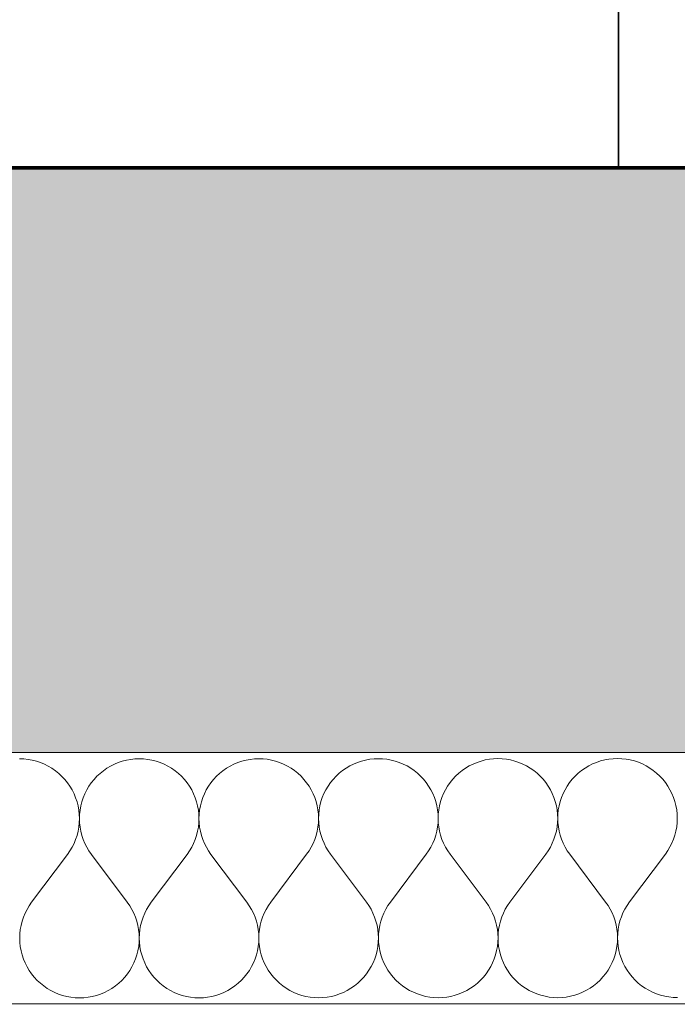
# Model space of a CAD drawing. Header units: millimetres. Extents: x -25972 to 4516, y -2839 to 20217.
# Tile 19 of 114: x -16952 to -16533, y 191 to 819. Entities that reach past the tile are written whole.
import ezdxf

# ---------------------------------------------------------------- set-up
doc = ezdxf.new("R2010")
doc.units = ezdxf.units.MM
doc.header["$MEASUREMENT"] = 0
doc.linetypes.add('Wipeout_Contour', pattern=[1000, 0, -1000])
for name, color, linetype in [('7._POHLED ZÁPADNÍ_1_3D prvky fasada nove', 7, 'Continuous'), ('7._POHLED ZÁPADNÍ_1_Konstrukce - nosné', 7, 'Continuous'), ('7._POHLED ZÁPADNÍ_1_Nové_Konstrukce - nosné', 7, 'Continuous'), ('7._POHLED ZÁPADNÍ_1_Nové_Výplně – Řezové', 7, 'Continuous'), ('7._POHLED ZÁPADNÍ_1_TZB - elektroinstalace', 7, 'Continuous'), ('7._POHLED ZÁPADNÍ_1_Výplně – Řezové', 7, 'Continuous')]:
    doc.layers.add(name, color=color, linetype=linetype)

# ---------------------------------------------------------------- blocks, each defined once
blk = doc.blocks.new('*X15', base_point=(-26739.77, -6860.77))
at = {"layer": '7._POHLED ZÁPADNÍ_1_Nové_Výplně – Řezové', "color": 21, "linetype": 'Continuous', "lineweight": 20, "true_color": 0xffaaaa}
for p, q in [((-16949.83, 347.52), (-16952.55, 347.61)), ((-16947.13, 347.23), (-16949.83, 347.52)), ((-16944.45, 346.74), (-16947.13, 347.23)), ((-16941.81, 346.07), (-16944.45, 346.74)), ((-16939.23, 345.21), (-16941.81, 346.07)), ((-16936.72, 344.17), (-16939.23, 345.21)), ((-16889.68, 345.24), (-16892.19, 344.19)), ((-16887.1, 346.1), (-16889.68, 345.24)), ((-16884.46, 346.77), (-16887.1, 346.1)), ((-16881.78, 347.26), (-16884.46, 346.77)), ((-16879.08, 347.55), (-16881.78, 347.26)), ((-16876.36, 347.65), (-16879.08, 347.55)), ((-16873.64, 347.55), (-16876.36, 347.65)), ((-16870.94, 347.26), (-16873.64, 347.55)), ((-16868.26, 346.78), (-16870.94, 347.26)), ((-16865.62, 346.11), (-16868.26, 346.78)), ((-16863.04, 345.25), (-16865.62, 346.11)), ((-16860.53, 344.21), (-16863.04, 345.25)), ((-16813.49, 345.27), (-16816, 344.23)), ((-16810.91, 346.13), (-16813.49, 345.27)), ((-16808.27, 346.81), (-16810.91, 346.13)), ((-16805.59, 347.29), (-16808.27, 346.81)), ((-16802.89, 347.59), (-16805.59, 347.29)), ((-16800.17, 347.68), (-16802.89, 347.59)), ((-16797.45, 347.59), (-16800.17, 347.68)), ((-16794.74, 347.3), (-16797.45, 347.59)), ((-16792.07, 346.82), (-16794.74, 347.3)), ((-16789.43, 346.15), (-16792.07, 346.82)), ((-16786.85, 345.29), (-16789.43, 346.15)), ((-16784.34, 344.25), (-16786.85, 345.29)), ((-16737.3, 345.31), (-16739.81, 344.27)), ((-16734.71, 346.17), (-16737.3, 345.31)), ((-16732.08, 346.85), (-16734.71, 346.17)), ((-16729.4, 347.33), (-16732.08, 346.85)), ((-16726.7, 347.62), (-16729.4, 347.33)), ((-16723.98, 347.72), (-16726.7, 347.62)), ((-16721.26, 347.63), (-16723.98, 347.72)), ((-16718.55, 347.34), (-16721.26, 347.63)), ((-16715.88, 346.85), (-16718.55, 347.34)), ((-16713.24, 346.18), (-16715.88, 346.85)), ((-16710.66, 345.32), (-16713.24, 346.18)), ((-16708.15, 344.28), (-16710.66, 345.32)), ((-16661.1, 345.35), (-16663.62, 344.3)), ((-16658.52, 346.21), (-16661.1, 345.35)), ((-16655.89, 346.88), (-16658.52, 346.21)), ((-16653.21, 347.37), (-16655.89, 346.88)), ((-16650.51, 347.66), (-16653.21, 347.37)), ((-16647.79, 347.76), (-16650.51, 347.66)), ((-16645.07, 347.66), (-16647.79, 347.76)), ((-16642.36, 347.37), (-16645.07, 347.66)), ((-16639.69, 346.89), (-16642.36, 347.37)), ((-16637.05, 346.22), (-16639.69, 346.89)), ((-16634.47, 345.36), (-16637.05, 346.22)), ((-16631.95, 344.32), (-16634.47, 345.36)), ((-16584.91, 345.38), (-16587.43, 344.34)), ((-16582.33, 346.24), (-16584.91, 345.38)), ((-16579.7, 346.92), (-16582.33, 346.24)), ((-16577.02, 347.4), (-16579.7, 346.92)), ((-16574.32, 347.7), (-16577.02, 347.4)), ((-16571.6, 347.79), (-16574.32, 347.7)), ((-16568.88, 347.7), (-16571.6, 347.79)), ((-16566.17, 347.41), (-16568.88, 347.7)), ((-16563.5, 346.93), (-16566.17, 347.41)), ((-16560.86, 346.25), (-16563.5, 346.93)), ((-16558.28, 345.4), (-16560.86, 346.25)), ((-16555.76, 344.36), (-16558.28, 345.4)), ((-16934.28, 342.96), (-16936.72, 344.17)), ((-16931.94, 341.57), (-16934.28, 342.96)), ((-16929.71, 340.02), (-16931.94, 341.57)), ((-16927.59, 338.31), (-16929.71, 340.02)), ((-16899.19, 340.03), (-16901.31, 338.32)), ((-16896.96, 341.59), (-16899.19, 340.03)), ((-16894.62, 342.98), (-16896.96, 341.59)), ((-16892.19, 344.19), (-16894.62, 342.98)), ((-16858.09, 342.99), (-16860.53, 344.21)), ((-16855.75, 341.61), (-16858.09, 342.99)), ((-16853.52, 340.05), (-16855.75, 341.61)), ((-16851.4, 338.35), (-16853.52, 340.05)), ((-16823, 340.07), (-16825.12, 338.36)), ((-16820.77, 341.62), (-16823, 340.07)), ((-16818.43, 343.01), (-16820.77, 341.62)), ((-16816, 344.23), (-16818.43, 343.01)), ((-16781.9, 343.03), (-16784.34, 344.25)), ((-16779.56, 341.64), (-16781.9, 343.03)), ((-16777.33, 340.09), (-16779.56, 341.64)), ((-16775.21, 338.38), (-16777.33, 340.09)), ((-16746.81, 340.11), (-16748.93, 338.4)), ((-16744.58, 341.66), (-16746.81, 340.11)), ((-16742.24, 343.05), (-16744.58, 341.66)), ((-16739.81, 344.27), (-16742.24, 343.05)), ((-16705.71, 343.07), (-16708.15, 344.28)), ((-16703.37, 341.68), (-16705.71, 343.07)), ((-16701.14, 340.13), (-16703.37, 341.68)), ((-16699.02, 338.42), (-16701.14, 340.13)), ((-16670.62, 340.14), (-16672.74, 338.43)), ((-16668.39, 341.7), (-16670.62, 340.14)), ((-16666.05, 343.09), (-16668.39, 341.7)), ((-16663.62, 344.3), (-16666.05, 343.09)), ((-16629.52, 343.1), (-16631.95, 344.32)), ((-16627.18, 341.72), (-16629.52, 343.1)), ((-16624.95, 340.16), (-16627.18, 341.72)), ((-16622.83, 338.46), (-16624.95, 340.16)), ((-16594.43, 340.18), (-16596.55, 338.47)), ((-16592.2, 341.73), (-16594.43, 340.18)), ((-16589.86, 343.12), (-16592.2, 341.73)), ((-16587.43, 344.34), (-16589.86, 343.12)), ((-16553.33, 343.14), (-16555.76, 344.36)), ((-16550.99, 341.75), (-16553.33, 343.14)), ((-16548.76, 340.2), (-16550.99, 341.75)), ((-16546.64, 338.49), (-16548.76, 340.2)), ((-16925.6, 336.46), (-16927.59, 338.31)), ((-16923.74, 334.47), (-16925.6, 336.46)), ((-16922.04, 332.35), (-16923.74, 334.47)), ((-16905.15, 334.48), (-16906.86, 332.36)), ((-16903.3, 336.47), (-16905.15, 334.48)), ((-16901.31, 338.32), (-16903.3, 336.47)), ((-16849.41, 336.49), (-16851.4, 338.35)), ((-16847.55, 334.5), (-16849.41, 336.49)), ((-16845.85, 332.39), (-16847.55, 334.5)), ((-16828.96, 334.51), (-16830.67, 332.39)), ((-16827.11, 336.5), (-16828.96, 334.51)), ((-16825.12, 338.36), (-16827.11, 336.5)), ((-16773.22, 336.53), (-16775.21, 338.38)), ((-16771.36, 334.54), (-16773.22, 336.53)), ((-16769.66, 332.42), (-16771.36, 334.54)), ((-16752.77, 334.55), (-16754.48, 332.43)), ((-16750.92, 336.54), (-16752.77, 334.55)), ((-16748.93, 338.4), (-16750.92, 336.54)), ((-16697.03, 336.57), (-16699.02, 338.42)), ((-16695.17, 334.58), (-16697.03, 336.57)), ((-16693.47, 332.46), (-16695.17, 334.58)), ((-16676.58, 334.59), (-16678.29, 332.47)), ((-16674.73, 336.58), (-16676.58, 334.59)), ((-16672.74, 338.43), (-16674.73, 336.58)), ((-16620.84, 336.6), (-16622.83, 338.46)), ((-16618.98, 334.61), (-16620.84, 336.6)), ((-16617.28, 332.49), (-16618.98, 334.61)), ((-16600.39, 334.62), (-16602.1, 332.5)), ((-16598.54, 336.61), (-16600.39, 334.62)), ((-16596.55, 338.47), (-16598.54, 336.61)), ((-16544.65, 336.64), (-16546.64, 338.49)), ((-16542.79, 334.65), (-16544.65, 336.64)), ((-16541.08, 332.53), (-16542.79, 334.65)), ((-16920.49, 330.11), (-16922.04, 332.35)), ((-16919.1, 327.77), (-16920.49, 330.11)), ((-16917.88, 325.34), (-16919.1, 327.77)), ((-16909.79, 327.78), (-16911.01, 325.34)), ((-16908.41, 330.12), (-16909.79, 327.78)), ((-16906.86, 332.36), (-16908.41, 330.12)), ((-16844.29, 330.15), (-16845.85, 332.39)), ((-16842.91, 327.81), (-16844.29, 330.15)), ((-16841.69, 325.38), (-16842.91, 327.81)), ((-16833.6, 327.82), (-16834.82, 325.38)), ((-16832.22, 330.16), (-16833.6, 327.82)), ((-16830.67, 332.39), (-16832.22, 330.16)), ((-16768.1, 330.19), (-16769.66, 332.42)), ((-16766.72, 327.85), (-16768.1, 330.19)), ((-16765.5, 325.41), (-16766.72, 327.85)), ((-16757.41, 327.85), (-16758.63, 325.42)), ((-16756.03, 330.19), (-16757.41, 327.85)), ((-16754.48, 332.43), (-16756.03, 330.19)), ((-16691.91, 330.22), (-16693.47, 332.46)), ((-16690.53, 327.88), (-16691.91, 330.22)), ((-16689.31, 325.45), (-16690.53, 327.88)), ((-16681.22, 327.89), (-16682.44, 325.45)), ((-16679.84, 330.23), (-16681.22, 327.89)), ((-16678.29, 332.47), (-16679.84, 330.23)), ((-16615.72, 330.26), (-16617.28, 332.49)), ((-16614.34, 327.92), (-16615.72, 330.26)), ((-16613.12, 325.49), (-16614.34, 327.92)), ((-16605.03, 327.93), (-16606.25, 325.49)), ((-16603.65, 330.27), (-16605.03, 327.93)), ((-16602.1, 332.5), (-16603.65, 330.27)), ((-16539.53, 330.3), (-16541.08, 332.53)), ((-16538.14, 327.96), (-16539.53, 330.3)), ((-16536.93, 325.52), (-16538.14, 327.96)), ((-16916.84, 322.83), (-16917.88, 325.34)), ((-16915.98, 320.25), (-16916.84, 322.83)), ((-16915.31, 317.61), (-16915.98, 320.25)), ((-16912.9, 320.25), (-16913.57, 317.61)), ((-16912.05, 322.83), (-16912.9, 320.25)), ((-16911.01, 325.34), (-16912.05, 322.83)), ((-16840.65, 322.86), (-16841.69, 325.38)), ((-16839.79, 320.28), (-16840.65, 322.86)), ((-16839.12, 317.65), (-16839.79, 320.28)), ((-16836.71, 320.28), (-16837.38, 317.65)), ((-16835.86, 322.87), (-16836.71, 320.28)), ((-16834.82, 325.38), (-16835.86, 322.87)), ((-16764.46, 322.9), (-16765.5, 325.41)), ((-16763.6, 320.32), (-16764.46, 322.9)), ((-16762.93, 317.68), (-16763.6, 320.32)), ((-16760.52, 320.32), (-16761.19, 317.68)), ((-16759.67, 322.9), (-16760.52, 320.32)), ((-16758.63, 325.42), (-16759.67, 322.9)), ((-16688.27, 322.94), (-16689.31, 325.45)), ((-16687.41, 320.36), (-16688.27, 322.94)), ((-16686.73, 317.72), (-16687.41, 320.36)), ((-16684.33, 320.36), (-16685, 317.72)), ((-16683.48, 322.94), (-16684.33, 320.36)), ((-16682.44, 325.45), (-16683.48, 322.94)), ((-16612.08, 322.97), (-16613.12, 325.49)), ((-16611.22, 320.39), (-16612.08, 322.97)), ((-16610.54, 317.76), (-16611.22, 320.39)), ((-16608.14, 320.39), (-16608.81, 317.76)), ((-16607.29, 322.98), (-16608.14, 320.39)), ((-16606.25, 325.49), (-16607.29, 322.98)), ((-16535.89, 323.01), (-16536.93, 325.52)), ((-16535.03, 320.43), (-16535.89, 323.01)), ((-16534.35, 317.79), (-16535.03, 320.43)), ((-16914.82, 314.93), (-16915.31, 317.61)), ((-16914.53, 312.23), (-16914.82, 314.93)), ((-16914.05, 314.93), (-16914.34, 312.23)), ((-16913.57, 317.61), (-16914.05, 314.93)), ((-16838.63, 314.97), (-16839.12, 317.65)), ((-16838.34, 312.27), (-16838.63, 314.97)), ((-16837.86, 314.97), (-16838.15, 312.27)), ((-16837.38, 317.65), (-16837.86, 314.97)), ((-16762.44, 315.01), (-16762.93, 317.68)), ((-16762.15, 312.3), (-16762.44, 315.01)), ((-16761.67, 315.01), (-16761.96, 312.3)), ((-16761.19, 317.68), (-16761.67, 315.01)), ((-16686.25, 315.04), (-16686.73, 317.72)), ((-16685.96, 312.34), (-16686.25, 315.04)), ((-16685.48, 315.04), (-16685.77, 312.34)), ((-16685, 317.72), (-16685.48, 315.04)), ((-16610.06, 315.08), (-16610.54, 317.76)), ((-16609.77, 312.37), (-16610.06, 315.08)), ((-16609.29, 315.08), (-16609.58, 312.37)), ((-16608.81, 317.76), (-16609.29, 315.08)), ((-16533.87, 315.12), (-16534.35, 317.79)), ((-16533.58, 312.41), (-16533.87, 315.12)), ((-16914.44, 309.51), (-16914.53, 312.23)), ((-16914.53, 306.79), (-16914.44, 309.51)), ((-16914.34, 312.23), (-16914.44, 309.51)), ((-16914.44, 309.51), (-16914.34, 306.79)), ((-16838.25, 309.55), (-16838.34, 312.27)), ((-16838.34, 306.83), (-16838.25, 309.55)), ((-16838.15, 312.27), (-16838.25, 309.55)), ((-16838.25, 309.55), (-16838.15, 306.83)), ((-16762.06, 309.58), (-16762.15, 312.3)), ((-16762.15, 306.86), (-16762.06, 309.58)), ((-16761.96, 312.3), (-16762.06, 309.58)), ((-16762.06, 309.58), (-16761.96, 306.86)), ((-16685.86, 309.62), (-16685.96, 312.34)), ((-16685.96, 306.9), (-16685.86, 309.62)), ((-16685.77, 312.34), (-16685.86, 309.62)), ((-16685.86, 309.62), (-16685.76, 306.9)), ((-16609.67, 309.66), (-16609.77, 312.37)), ((-16609.77, 306.94), (-16609.67, 309.66)), ((-16609.58, 312.37), (-16609.67, 309.66)), ((-16609.67, 309.66), (-16609.57, 306.94)), ((-16533.48, 309.69), (-16533.58, 312.41)), ((-16533.58, 306.97), (-16533.48, 309.69)), ((-16915.98, 298.77), (-16915.31, 301.41)), ((-16915.31, 301.41), (-16914.83, 304.09)), ((-16914.83, 304.09), (-16914.53, 306.79)), ((-16914.34, 306.79), (-16914.04, 304.09)), ((-16914.04, 304.09), (-16913.56, 301.41)), ((-16913.56, 301.41), (-16912.88, 298.77)), ((-16839.79, 298.81), (-16839.12, 301.45)), ((-16839.12, 301.45), (-16838.63, 304.12)), ((-16838.63, 304.12), (-16838.34, 306.83)), ((-16838.15, 306.83), (-16837.85, 304.12)), ((-16837.85, 304.12), (-16837.37, 301.45)), ((-16837.37, 301.45), (-16836.69, 298.81)), ((-16763.6, 298.85), (-16762.93, 301.48)), ((-16762.93, 301.48), (-16762.44, 304.16)), ((-16762.44, 304.16), (-16762.15, 306.86)), ((-16761.96, 306.86), (-16761.66, 304.16)), ((-16761.66, 304.16), (-16761.17, 301.48)), ((-16761.17, 301.48), (-16760.5, 298.85)), ((-16687.41, 298.88), (-16686.74, 301.52)), ((-16686.74, 301.52), (-16686.25, 304.2)), ((-16686.25, 304.2), (-16685.96, 306.9)), ((-16685.76, 306.9), (-16685.47, 304.2)), ((-16685.47, 304.2), (-16684.98, 301.52)), ((-16684.98, 301.52), (-16684.31, 298.88)), ((-16611.22, 298.92), (-16610.55, 301.56)), ((-16610.55, 301.56), (-16610.06, 304.23)), ((-16610.06, 304.23), (-16609.77, 306.94)), ((-16609.57, 306.94), (-16609.28, 304.23)), ((-16609.28, 304.23), (-16608.79, 301.56)), ((-16608.79, 301.56), (-16608.12, 298.92)), ((-16535.03, 298.96), (-16534.36, 301.59)), ((-16534.36, 301.59), (-16533.87, 304.27)), ((-16533.87, 304.27), (-16533.58, 306.97)), ((-16917.88, 293.68), (-16916.84, 296.19)), ((-16916.84, 296.19), (-16915.98, 298.77)), ((-16912.88, 298.77), (-16912.02, 296.19)), ((-16912.02, 296.19), (-16910.97, 293.68)), ((-16841.69, 293.72), (-16840.65, 296.23)), ((-16840.65, 296.23), (-16839.79, 298.81)), ((-16836.69, 298.81), (-16835.83, 296.23)), ((-16835.83, 296.23), (-16834.78, 293.72)), ((-16765.5, 293.75), (-16764.46, 296.27)), ((-16764.46, 296.27), (-16763.6, 298.85)), ((-16760.5, 298.85), (-16759.64, 296.27)), ((-16759.64, 296.27), (-16758.59, 293.76)), ((-16689.31, 293.79), (-16688.27, 296.3)), ((-16688.27, 296.3), (-16687.41, 298.88)), ((-16684.31, 298.88), (-16683.45, 296.3)), ((-16683.45, 296.3), (-16682.4, 293.79)), ((-16613.12, 293.83), (-16612.08, 296.34)), ((-16612.08, 296.34), (-16611.22, 298.92)), ((-16608.12, 298.92), (-16607.26, 296.34)), ((-16607.26, 296.34), (-16606.21, 293.83)), ((-16536.93, 293.86), (-16535.89, 296.37)), ((-16535.89, 296.37), (-16535.03, 298.96)), ((-16922.04, 286.67), (-16920.49, 288.91)), ((-16920.49, 288.91), (-16919.1, 291.25)), ((-16919.1, 291.25), (-16917.88, 293.68)), ((-16910.97, 293.68), (-16909.75, 291.25)), ((-16909.75, 291.25), (-16908.36, 288.91)), ((-16908.36, 288.91), (-16906.81, 286.68)), ((-16845.85, 286.71), (-16844.3, 288.94)), ((-16844.3, 288.94), (-16842.91, 291.28)), ((-16842.91, 291.28), (-16841.69, 293.72)), ((-16834.78, 293.72), (-16833.56, 291.29)), ((-16833.56, 291.29), (-16832.17, 288.95)), ((-16832.17, 288.95), (-16830.62, 286.72)), ((-16769.66, 286.75), (-16768.11, 288.98)), ((-16768.11, 288.98), (-16766.72, 291.32)), ((-16766.72, 291.32), (-16765.5, 293.75)), ((-16758.59, 293.76), (-16757.37, 291.32)), ((-16757.37, 291.32), (-16755.98, 288.99)), ((-16755.98, 288.99), (-16754.43, 286.75)), ((-16693.47, 286.78), (-16691.92, 289.02)), ((-16691.92, 289.02), (-16690.53, 291.36)), ((-16690.53, 291.36), (-16689.31, 293.79)), ((-16682.4, 293.79), (-16681.18, 291.36)), ((-16681.18, 291.36), (-16679.79, 289.02)), ((-16679.79, 289.02), (-16678.23, 286.79)), ((-16617.28, 286.82), (-16615.73, 289.05)), ((-16615.73, 289.05), (-16614.34, 291.39)), ((-16614.34, 291.39), (-16613.12, 293.83)), ((-16606.21, 293.83), (-16604.99, 291.4)), ((-16604.99, 291.4), (-16603.6, 289.06)), ((-16603.6, 289.06), (-16602.04, 286.83)), ((-16541.09, 286.86), (-16539.54, 289.09)), ((-16539.54, 289.09), (-16538.15, 291.43)), ((-16538.15, 291.43), (-16536.93, 293.86)), ((-16922.04, 286.67), (-16944.89, 256.19)), ((-16906.81, 286.68), (-16883.93, 256.22)), ((-16845.85, 286.71), (-16868.7, 256.22)), ((-16830.62, 286.72), (-16807.74, 256.25)), ((-16769.66, 286.75), (-16792.51, 256.26)), ((-16754.43, 286.75), (-16731.55, 256.29)), ((-16693.47, 286.78), (-16716.32, 256.3)), ((-16678.23, 286.79), (-16655.36, 256.33)), ((-16617.28, 286.82), (-16640.12, 256.33)), ((-16602.04, 286.83), (-16579.17, 256.36)), ((-16541.09, 286.86), (-16563.93, 256.37)), ((-16947.83, 251.61), (-16949.05, 249.18)), ((-16946.44, 253.95), (-16947.83, 251.61)), ((-16944.89, 256.19), (-16946.44, 253.95)), ((-16882.38, 253.98), (-16883.93, 256.22)), ((-16880.99, 251.65), (-16882.38, 253.98)), ((-16879.77, 249.21), (-16880.99, 251.65)), ((-16871.64, 251.65), (-16872.86, 249.22)), ((-16870.25, 253.99), (-16871.64, 251.65)), ((-16868.7, 256.22), (-16870.25, 253.99)), ((-16806.19, 254.02), (-16807.74, 256.25)), ((-16804.8, 251.68), (-16806.19, 254.02)), ((-16803.58, 249.25), (-16804.8, 251.68)), ((-16795.45, 251.69), (-16796.67, 249.25)), ((-16794.06, 254.03), (-16795.45, 251.69)), ((-16792.51, 256.26), (-16794.06, 254.03)), ((-16730, 254.06), (-16731.55, 256.29)), ((-16728.61, 251.72), (-16730, 254.06)), ((-16727.39, 249.29), (-16728.61, 251.72)), ((-16719.26, 251.72), (-16720.48, 249.29)), ((-16717.87, 254.06), (-16719.26, 251.72)), ((-16716.32, 256.3), (-16717.87, 254.06)), ((-16653.81, 254.09), (-16655.36, 256.33)), ((-16652.42, 251.75), (-16653.81, 254.09)), ((-16651.2, 249.32), (-16652.42, 251.75)), ((-16643.07, 251.76), (-16644.29, 249.33)), ((-16641.68, 254.1), (-16643.07, 251.76)), ((-16640.12, 256.33), (-16641.68, 254.1)), ((-16577.62, 254.13), (-16579.17, 256.36)), ((-16576.23, 251.79), (-16577.62, 254.13)), ((-16575.01, 249.36), (-16576.23, 251.79)), ((-16566.88, 251.8), (-16568.09, 249.36)), ((-16565.49, 254.14), (-16566.88, 251.8)), ((-16563.93, 256.37), (-16565.49, 254.14)), ((-16950.09, 246.67), (-16950.95, 244.09)), ((-16949.05, 249.18), (-16950.09, 246.67)), ((-16878.72, 246.7), (-16879.77, 249.21)), ((-16877.86, 244.12), (-16878.72, 246.7)), ((-16873.9, 246.7), (-16874.76, 244.12)), ((-16872.86, 249.22), (-16873.9, 246.7)), ((-16802.53, 246.74), (-16803.58, 249.25)), ((-16801.67, 244.16), (-16802.53, 246.74)), ((-16797.71, 246.74), (-16798.57, 244.16)), ((-16796.67, 249.25), (-16797.71, 246.74)), ((-16726.34, 246.77), (-16727.39, 249.29)), ((-16725.48, 244.19), (-16726.34, 246.77)), ((-16721.52, 246.78), (-16722.38, 244.2)), ((-16720.48, 249.29), (-16721.52, 246.78)), ((-16650.15, 246.81), (-16651.2, 249.32)), ((-16649.29, 244.23), (-16650.15, 246.81)), ((-16645.33, 246.81), (-16646.19, 244.23)), ((-16644.29, 249.33), (-16645.33, 246.81)), ((-16573.96, 246.85), (-16575.01, 249.36)), ((-16573.1, 244.27), (-16573.96, 246.85)), ((-16569.14, 246.85), (-16570, 244.27)), ((-16568.09, 249.36), (-16569.14, 246.85)), ((-16952.11, 238.77), (-16952.4, 236.07)), ((-16951.62, 241.45), (-16952.11, 238.77)), ((-16950.95, 244.09), (-16951.62, 241.45)), ((-16877.18, 241.49), (-16877.86, 244.12)), ((-16876.7, 238.81), (-16877.18, 241.49)), ((-16876.4, 236.11), (-16876.7, 238.81)), ((-16875.92, 238.81), (-16876.21, 236.11)), ((-16875.43, 241.49), (-16875.92, 238.81)), ((-16874.76, 244.12), (-16875.43, 241.49)), ((-16800.99, 241.52), (-16801.67, 244.16)), ((-16800.51, 238.85), (-16800.99, 241.52)), ((-16800.21, 236.14), (-16800.51, 238.85)), ((-16799.73, 238.85), (-16800.02, 236.14)), ((-16799.24, 241.52), (-16799.73, 238.85)), ((-16798.57, 244.16), (-16799.24, 241.52)), ((-16724.8, 241.56), (-16725.48, 244.19)), ((-16724.32, 238.88), (-16724.8, 241.56)), ((-16724.02, 236.18), (-16724.32, 238.88)), ((-16723.53, 238.88), (-16723.83, 236.18)), ((-16723.05, 241.56), (-16723.53, 238.88)), ((-16722.38, 244.2), (-16723.05, 241.56)), ((-16648.61, 241.6), (-16649.29, 244.23)), ((-16648.13, 238.92), (-16648.61, 241.6)), ((-16647.83, 236.21), (-16648.13, 238.92)), ((-16647.34, 238.92), (-16647.64, 236.21)), ((-16646.86, 241.6), (-16647.34, 238.92)), ((-16646.19, 244.23), (-16646.86, 241.6)), ((-16572.42, 241.63), (-16573.1, 244.27)), ((-16571.94, 238.96), (-16572.42, 241.63)), ((-16571.64, 236.25), (-16571.94, 238.96)), ((-16571.15, 238.96), (-16571.45, 236.25)), ((-16570.67, 241.63), (-16571.15, 238.96)), ((-16570, 244.27), (-16570.67, 241.63)), ((-16952.4, 236.07), (-16952.49, 233.35)), ((-16952.49, 233.35), (-16952.4, 230.63)), ((-16876.3, 233.39), (-16876.4, 236.11)), ((-16876.4, 230.67), (-16876.3, 233.39)), ((-16876.21, 236.11), (-16876.3, 233.39)), ((-16876.3, 233.39), (-16876.21, 230.67)), ((-16800.11, 233.42), (-16800.21, 236.14)), ((-16800.21, 230.7), (-16800.11, 233.42)), ((-16800.02, 236.14), (-16800.11, 233.42)), ((-16800.11, 233.42), (-16800.02, 230.7)), ((-16723.92, 233.46), (-16724.02, 236.18)), ((-16724.02, 230.74), (-16723.92, 233.46)), ((-16723.83, 236.18), (-16723.92, 233.46)), ((-16723.92, 233.46), (-16723.83, 230.74)), ((-16647.73, 233.5), (-16647.83, 236.21)), ((-16647.83, 230.78), (-16647.73, 233.5)), ((-16647.64, 236.21), (-16647.73, 233.5)), ((-16647.73, 233.5), (-16647.64, 230.78)), ((-16571.54, 233.53), (-16571.64, 236.25)), ((-16571.64, 230.81), (-16571.54, 233.53)), ((-16571.45, 236.25), (-16571.54, 233.53)), ((-16571.54, 233.53), (-16571.45, 230.81)), ((-16952.4, 230.63), (-16952.11, 227.93)), ((-16952.11, 227.93), (-16951.62, 225.25)), ((-16877.17, 225.28), (-16876.69, 227.96)), ((-16876.69, 227.96), (-16876.4, 230.67)), ((-16876.21, 230.67), (-16875.92, 227.96)), ((-16875.92, 227.96), (-16875.43, 225.29)), ((-16800.98, 225.32), (-16800.5, 228)), ((-16800.5, 228), (-16800.21, 230.7)), ((-16800.02, 230.7), (-16799.73, 228)), ((-16799.73, 228), (-16799.24, 225.32)), ((-16724.79, 225.36), (-16724.31, 228.04)), ((-16724.31, 228.04), (-16724.02, 230.74)), ((-16723.83, 230.74), (-16723.54, 228.04)), ((-16723.54, 228.04), (-16723.05, 225.36)), ((-16648.6, 225.39), (-16648.12, 228.07)), ((-16648.12, 228.07), (-16647.83, 230.78)), ((-16647.64, 230.78), (-16647.35, 228.07)), ((-16647.35, 228.07), (-16646.86, 225.4)), ((-16572.4, 225.43), (-16571.92, 228.11)), ((-16571.92, 228.11), (-16571.64, 230.81)), ((-16571.45, 230.81), (-16571.16, 228.11)), ((-16571.16, 228.11), (-16570.67, 225.43)), ((-16951.62, 225.25), (-16950.95, 222.61)), ((-16950.95, 222.61), (-16950.09, 220.03)), ((-16950.09, 220.03), (-16949.05, 217.52)), ((-16879.73, 217.55), (-16878.69, 220.07)), ((-16878.69, 220.07), (-16877.84, 222.65)), ((-16877.84, 222.65), (-16877.17, 225.28)), ((-16875.43, 225.29), (-16874.76, 222.65)), ((-16874.76, 222.65), (-16873.9, 220.07)), ((-16873.9, 220.07), (-16872.86, 217.55)), ((-16803.54, 217.59), (-16802.5, 220.1)), ((-16802.5, 220.1), (-16801.65, 222.68)), ((-16801.65, 222.68), (-16800.98, 225.32)), ((-16799.24, 225.32), (-16798.57, 222.69)), ((-16798.57, 222.69), (-16797.71, 220.1)), ((-16797.71, 220.1), (-16796.67, 217.59)), ((-16727.35, 217.62), (-16726.31, 220.14)), ((-16726.31, 220.14), (-16725.46, 222.72)), ((-16725.46, 222.72), (-16724.79, 225.36)), ((-16723.05, 225.36), (-16722.38, 222.72)), ((-16722.38, 222.72), (-16721.52, 220.14)), ((-16721.52, 220.14), (-16720.48, 217.63)), ((-16651.16, 217.66), (-16650.12, 220.18)), ((-16650.12, 220.18), (-16649.27, 222.76)), ((-16649.27, 222.76), (-16648.6, 225.39)), ((-16646.86, 225.4), (-16646.19, 222.76)), ((-16646.19, 222.76), (-16645.33, 220.18)), ((-16645.33, 220.18), (-16644.29, 217.66)), ((-16574.97, 217.7), (-16573.93, 220.21)), ((-16573.93, 220.21), (-16573.07, 222.79)), ((-16573.07, 222.79), (-16572.4, 225.43)), ((-16570.67, 225.43), (-16570, 222.8)), ((-16570, 222.8), (-16569.14, 220.21)), ((-16569.14, 220.21), (-16568.1, 217.7)), ((-16949.05, 217.52), (-16947.83, 215.09)), ((-16947.83, 215.09), (-16946.45, 212.75)), ((-16882.33, 212.78), (-16880.95, 215.12)), ((-16880.95, 215.12), (-16879.73, 217.55)), ((-16872.86, 217.55), (-16871.64, 215.12)), ((-16871.64, 215.12), (-16870.26, 212.78)), ((-16806.14, 212.81), (-16804.76, 215.15)), ((-16804.76, 215.15), (-16803.54, 217.59)), ((-16796.67, 217.59), (-16795.45, 215.16)), ((-16795.45, 215.16), (-16794.07, 212.82)), ((-16729.95, 212.85), (-16728.57, 215.19)), ((-16728.57, 215.19), (-16727.35, 217.62)), ((-16720.48, 217.63), (-16719.26, 215.19)), ((-16719.26, 215.19), (-16717.87, 212.86)), ((-16653.76, 212.89), (-16652.38, 215.23)), ((-16652.38, 215.23), (-16651.16, 217.66)), ((-16644.29, 217.66), (-16643.07, 215.23)), ((-16643.07, 215.23), (-16641.68, 212.89)), ((-16577.57, 212.92), (-16576.19, 215.26)), ((-16576.19, 215.26), (-16574.97, 217.7)), ((-16568.1, 217.7), (-16566.88, 215.27)), ((-16566.88, 215.27), (-16565.49, 212.93)), ((-16946.45, 212.75), (-16944.89, 210.51)), ((-16944.89, 210.51), (-16943.19, 208.39)), ((-16943.19, 208.39), (-16941.33, 206.4)), ((-16887.44, 206.43), (-16885.59, 208.42)), ((-16885.59, 208.42), (-16883.88, 210.54)), ((-16883.88, 210.54), (-16882.33, 212.78)), ((-16870.26, 212.78), (-16868.7, 210.55)), ((-16868.7, 210.55), (-16867, 208.43)), ((-16867, 208.43), (-16865.14, 206.44)), ((-16811.25, 206.46), (-16809.4, 208.46)), ((-16809.4, 208.46), (-16807.69, 210.58)), ((-16807.69, 210.58), (-16806.14, 212.81)), ((-16794.07, 212.82), (-16792.51, 210.58)), ((-16792.51, 210.58), (-16790.81, 208.47)), ((-16790.81, 208.47), (-16788.95, 206.48)), ((-16735.06, 206.5), (-16733.21, 208.49)), ((-16733.21, 208.49), (-16731.5, 210.61)), ((-16731.5, 210.61), (-16729.95, 212.85)), ((-16717.87, 212.86), (-16716.32, 210.62)), ((-16716.32, 210.62), (-16714.62, 208.5)), ((-16714.62, 208.5), (-16712.76, 206.51)), ((-16658.87, 206.54), (-16657.02, 208.53)), ((-16657.02, 208.53), (-16655.31, 210.65)), ((-16655.31, 210.65), (-16653.76, 212.89)), ((-16641.68, 212.89), (-16640.13, 210.66)), ((-16640.13, 210.66), (-16638.43, 208.54)), ((-16638.43, 208.54), (-16636.57, 206.55)), ((-16582.68, 206.57), (-16580.83, 208.57)), ((-16580.83, 208.57), (-16579.12, 210.69)), ((-16579.12, 210.69), (-16577.57, 212.92)), ((-16565.49, 212.93), (-16563.94, 210.69)), ((-16563.94, 210.69), (-16562.23, 208.58)), ((-16562.23, 208.58), (-16560.38, 206.58)), ((-16941.33, 206.4), (-16939.34, 204.55)), ((-16939.34, 204.55), (-16937.22, 202.84)), ((-16937.22, 202.84), (-16934.99, 201.29)), ((-16934.99, 201.29), (-16932.65, 199.9)), ((-16896.12, 199.92), (-16893.78, 201.31)), ((-16893.78, 201.31), (-16891.55, 202.86)), ((-16891.55, 202.86), (-16889.43, 204.57)), ((-16889.43, 204.57), (-16887.44, 206.43)), ((-16865.14, 206.44), (-16863.15, 204.59)), ((-16863.15, 204.59), (-16861.03, 202.88)), ((-16861.03, 202.88), (-16858.8, 201.33)), ((-16858.8, 201.33), (-16856.46, 199.94)), ((-16819.93, 199.96), (-16817.59, 201.35)), ((-16817.59, 201.35), (-16815.36, 202.9)), ((-16815.36, 202.9), (-16813.24, 204.61)), ((-16813.24, 204.61), (-16811.25, 206.46)), ((-16788.95, 206.48), (-16786.96, 204.62)), ((-16786.96, 204.62), (-16784.84, 202.92)), ((-16784.84, 202.92), (-16782.61, 201.36)), ((-16782.61, 201.36), (-16780.27, 199.98)), ((-16743.74, 199.99), (-16741.4, 201.38)), ((-16741.4, 201.38), (-16739.17, 202.94)), ((-16739.17, 202.94), (-16737.05, 204.65)), ((-16737.05, 204.65), (-16735.06, 206.5)), ((-16712.76, 206.51), (-16710.77, 204.66)), ((-16710.77, 204.66), (-16708.65, 202.95)), ((-16708.65, 202.95), (-16706.42, 201.4)), ((-16706.42, 201.4), (-16704.08, 200.01)), ((-16667.55, 200.03), (-16665.21, 201.42)), ((-16665.21, 201.42), (-16662.98, 202.97)), ((-16662.98, 202.97), (-16660.86, 204.68)), ((-16660.86, 204.68), (-16658.87, 206.54)), ((-16636.57, 206.55), (-16634.58, 204.69)), ((-16634.58, 204.69), (-16632.46, 202.99)), ((-16632.46, 202.99), (-16630.23, 201.44)), ((-16630.23, 201.44), (-16627.89, 200.05)), ((-16591.36, 200.07), (-16589.02, 201.46)), ((-16589.02, 201.46), (-16586.79, 203.01)), ((-16586.79, 203.01), (-16584.67, 204.72)), ((-16584.67, 204.72), (-16582.68, 206.57)), ((-16560.38, 206.58), (-16558.39, 204.73)), ((-16558.39, 204.73), (-16556.27, 203.02)), ((-16556.27, 203.02), (-16554.04, 201.47)), ((-16554.04, 201.47), (-16551.7, 200.09)), ((-16932.65, 199.9), (-16930.21, 198.69)), ((-16930.21, 198.69), (-16927.7, 197.65)), ((-16927.7, 197.65), (-16925.12, 196.79)), ((-16925.12, 196.79), (-16922.48, 196.12)), ((-16922.48, 196.12), (-16919.81, 195.63)), ((-16919.81, 195.63), (-16917.1, 195.34)), ((-16917.1, 195.34), (-16914.38, 195.25)), ((-16914.38, 195.25), (-16911.66, 195.35)), ((-16911.66, 195.35), (-16908.96, 195.64)), ((-16908.96, 195.64), (-16906.28, 196.12)), ((-16906.28, 196.12), (-16903.65, 196.8)), ((-16903.65, 196.8), (-16901.06, 197.66)), ((-16901.06, 197.66), (-16898.55, 198.7)), ((-16898.55, 198.7), (-16896.12, 199.92)), ((-16856.46, 199.94), (-16854.02, 198.72)), ((-16854.02, 198.72), (-16851.51, 197.68)), ((-16851.51, 197.68), (-16848.93, 196.82)), ((-16848.93, 196.82), (-16846.29, 196.15)), ((-16846.29, 196.15), (-16843.61, 195.67)), ((-16843.61, 195.67), (-16840.91, 195.38)), ((-16840.91, 195.38), (-16838.19, 195.29)), ((-16838.19, 195.29), (-16835.47, 195.38)), ((-16835.47, 195.38), (-16832.77, 195.68)), ((-16832.77, 195.68), (-16830.09, 196.16)), ((-16830.09, 196.16), (-16827.45, 196.83)), ((-16827.45, 196.83), (-16824.87, 197.7)), ((-16824.87, 197.7), (-16822.36, 198.74)), ((-16822.36, 198.74), (-16819.93, 199.96)), ((-16780.27, 199.98), (-16777.83, 198.76)), ((-16777.83, 198.76), (-16775.32, 197.72)), ((-16775.32, 197.72), (-16772.74, 196.86)), ((-16772.74, 196.86), (-16770.1, 196.19)), ((-16770.1, 196.19), (-16767.42, 195.71)), ((-16767.42, 195.71), (-16764.72, 195.42)), ((-16764.72, 195.42), (-16762, 195.32)), ((-16762, 195.32), (-16759.28, 195.42)), ((-16759.28, 195.42), (-16756.58, 195.71)), ((-16756.58, 195.71), (-16753.9, 196.2)), ((-16753.9, 196.2), (-16751.26, 196.87)), ((-16751.26, 196.87), (-16748.68, 197.73)), ((-16748.68, 197.73), (-16746.17, 198.77)), ((-16746.17, 198.77), (-16743.74, 199.99)), ((-16704.08, 200.01), (-16701.64, 198.8)), ((-16701.64, 198.8), (-16699.13, 197.76)), ((-16699.13, 197.76), (-16696.55, 196.9)), ((-16696.55, 196.9), (-16693.91, 196.23)), ((-16693.91, 196.23), (-16691.23, 195.74)), ((-16691.23, 195.74), (-16688.53, 195.45)), ((-16688.53, 195.45), (-16685.81, 195.36)), ((-16685.81, 195.36), (-16683.09, 195.46)), ((-16683.09, 195.46), (-16680.39, 195.75)), ((-16680.39, 195.75), (-16677.71, 196.23)), ((-16677.71, 196.23), (-16675.07, 196.91)), ((-16675.07, 196.91), (-16672.49, 197.77)), ((-16672.49, 197.77), (-16669.98, 198.81)), ((-16669.98, 198.81), (-16667.55, 200.03)), ((-16627.89, 200.05), (-16625.45, 198.83)), ((-16625.45, 198.83), (-16622.94, 197.79)), ((-16622.94, 197.79), (-16620.36, 196.93)), ((-16620.36, 196.93), (-16617.72, 196.26)), ((-16617.72, 196.26), (-16615.04, 195.78)), ((-16615.04, 195.78), (-16612.34, 195.49)), ((-16612.34, 195.49), (-16609.62, 195.39)), ((-16609.62, 195.39), (-16606.9, 195.49)), ((-16606.9, 195.49), (-16604.2, 195.79)), ((-16604.2, 195.79), (-16601.52, 196.27)), ((-16601.52, 196.27), (-16598.88, 196.94)), ((-16598.88, 196.94), (-16596.3, 197.81)), ((-16596.3, 197.81), (-16593.79, 198.85)), ((-16593.79, 198.85), (-16591.36, 200.07)), ((-16551.7, 200.09), (-16549.26, 198.87)), ((-16549.26, 198.87), (-16546.75, 197.83)), ((-16546.75, 197.83), (-16544.17, 196.97)), ((-16544.17, 196.97), (-16541.53, 196.3)), ((-16541.53, 196.3), (-16538.85, 195.82)), ((-16538.85, 195.82), (-16536.15, 195.53)), ((-16536.15, 195.53), (-16533.43, 195.43))]:
    blk.add_line(p, q, dxfattribs=at)

msp = doc.modelspace()

# ---------------------------------------------------------------- hatches: boundary and pattern name
at = {"layer": '7._POHLED ZÁPADNÍ_1_Výplně – Řezové', "linetype": 'Continuous', "lineweight": 13}
msp.add_hatch(color=254, dxfattribs=at).paths.add_polyline_path([(-16309.93, 724.73), (-17501.17, 724.73), (-17501.17, 349.73), (-16316.47, 349.73)])

# ---------------------------------------------------------------- linework, layer by layer
at = {"layer": '7._POHLED ZÁPADNÍ_1_Konstrukce - nosné', "color": 7, "linetype": 'Continuous', "lineweight": 50, "flags": 128}
for points in [[(-16309.93, 724.73), (-17501.17, 724.73)], [(-17501.17, 349.73), (-16016.42, 349.73)]]:
    msp.add_lwpolyline(points, dxfattribs=at)
at = {"layer": '7._POHLED ZÁPADNÍ_1_TZB - elektroinstalace', "color": 92, "linetype": 'Continuous', "lineweight": 35, "true_color": 0x00d700, "flags": 128}
for points in [[(-16570.97, 723.6), (-16320.97, 723.6), (-16320.97, 2473.6)], [(-16570.97, 723.6), (-17195.97, 723.6), (-17820.97, 723.6), (-17820.97, 1098.6)], [(-16570.97, 723.6), (-16570.97, 848.6)]]:
    msp.add_lwpolyline(points, dxfattribs=at)

# ---------------------------------------------------------------- next in the draw order: wipeouts: each hides what was drawn before it
at = {"color": 254, "linetype": 'Wipeout_Contour', "lineweight": 0, "ltscale": 84535.907147}
msp.add_wipeout([(-16009.96, 351.87), (-17501.24, 351.16), (-17501.24, 341.16), (-17501.17, 191.16), (-16009.88, 191.87)], dxfattribs=at).dxf.layer = '7._POHLED ZÁPADNÍ_1_Nové_Výplně – Řezové'

# ---------------------------------------------------------------- next in the draw order: linework, layer by layer
at = {"layer": '7._POHLED ZÁPADNÍ_1_Nové_Konstrukce - nosné', "color": 1, "linetype": 'Continuous', "lineweight": 25, "flags": 128}
for points in [[(-16009.96, 351.87), (-17501.24, 351.16)], [(-17501.17, 191.16), (-16009.88, 191.87)]]:
    msp.add_lwpolyline(points, dxfattribs=at)

# ---------------------------------------------------------------- next in the draw order: block references
at = {"layer": '7._POHLED ZÁPADNÍ_1_3D prvky fasada nove', "color": 9, "linetype": 'Continuous', "lineweight": 13}
msp.add_blockref('*X15', (-26739.77, -6860.77), dxfattribs=at)

doc.saveas('drawing.dxf')
